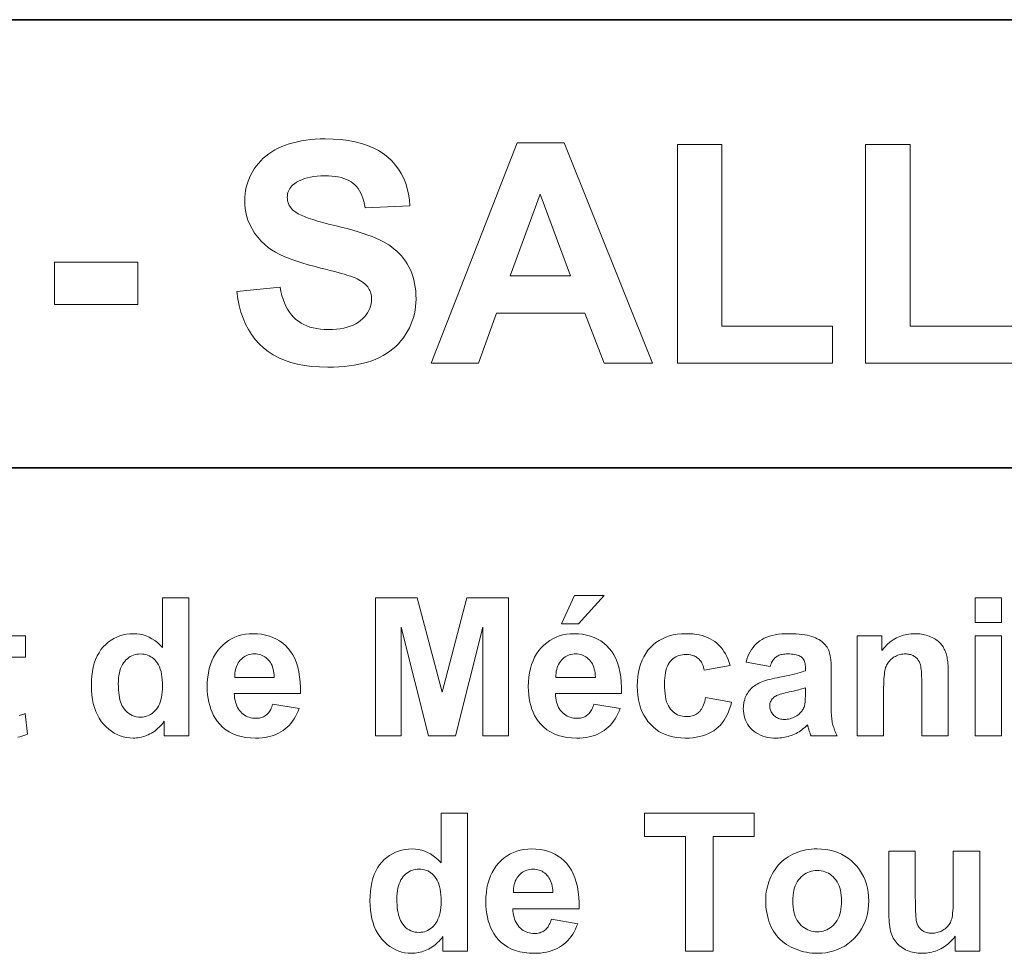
# Model space of a CAD drawing. Extents: x 10 to 410, y 10 to 287.
# Tile 10 of 20: x 317 to 335, y 28 to 45. Entities that reach past the tile are written whole.
import ezdxf

# ---------------------------------------------------------------- set-up
doc = ezdxf.new("R2010")
doc.units = 0

msp = doc.modelspace()

# ---------------------------------------------------------------- linework, layer by layer
at = {"color": 7, "lineweight": 35}
for p, q in [((269.909, 44.578), (410.225, 44.578)), ((269.483, 36.452), (410.225, 36.452))]:
    msp.add_line(p, q, dxfattribs=at)
at = {"color": 7, "lineweight": 13}
for points in [[(321.11, 39.65), (321.895, 39.726), (321.911, 39.649), (321.93, 39.576), (321.951, 39.508), (321.976, 39.443), (322.003, 39.383), (322.033, 39.327), (322.066, 39.275), (322.102, 39.227), (322.141, 39.184), (322.183, 39.145), (322.228, 39.11), (322.276, 39.078), (322.327, 39.05), (322.381, 39.026), (322.438, 39.006), (322.498, 38.989), (322.561, 38.976), (322.627, 38.967), (322.696, 38.961), (322.769, 38.959), (322.845, 38.961), (322.917, 38.966), (322.985, 38.974), (323.05, 38.986), (323.111, 39.001), (323.167, 39.019), (323.221, 39.04), (323.27, 39.065), (323.315, 39.093), (323.357, 39.124), (323.394, 39.158), (323.428, 39.193), (323.457, 39.228), (323.483, 39.265), (323.505, 39.303), (323.523, 39.343), (323.537, 39.383), (323.546, 39.424), (323.552, 39.467), (323.554, 39.51), (323.553, 39.538), (323.551, 39.566), (323.547, 39.592), (323.541, 39.617), (323.534, 39.642), (323.524, 39.665), (323.514, 39.688), (323.501, 39.71), (323.487, 39.732), (323.471, 39.752), (323.453, 39.772), (323.433, 39.791), (323.41, 39.809), (323.385, 39.827), (323.357, 39.845), (323.327, 39.862), (323.294, 39.879), (323.259, 39.895), (323.221, 39.91), (323.181, 39.925), (323.149, 39.936), (323.109, 39.948), (323.063, 39.962), (323.009, 39.977), (322.948, 39.993), (322.88, 40.012), (322.804, 40.031), (322.721, 40.053), (322.631, 40.075), (322.534, 40.1), (322.408, 40.133), (322.29, 40.167), (322.179, 40.203), (322.076, 40.24), (321.981, 40.279), (321.894, 40.32), (321.815, 40.361), (321.743, 40.405), (321.679, 40.449), (321.623, 40.495), (321.553, 40.563), (321.49, 40.633), (321.435, 40.707), (321.387, 40.783), (321.346, 40.862), (321.313, 40.944), (321.287, 41.029), (321.269, 41.116), (321.258, 41.207), (321.254, 41.3), (321.256, 41.361), (321.261, 41.421), (321.27, 41.48), (321.282, 41.539), (321.298, 41.596), (321.317, 41.653), (321.339, 41.709), (321.365, 41.764), (321.395, 41.818), (321.427, 41.872), (321.464, 41.924), (321.503, 41.973), (321.545, 42.02), (321.591, 42.065), (321.639, 42.106), (321.69, 42.146), (321.745, 42.182), (321.802, 42.216), (321.863, 42.248), (321.927, 42.277), (321.993, 42.304), (322.063, 42.327), (322.135, 42.348), (322.209, 42.366), (322.287, 42.382), (322.367, 42.394), (322.449, 42.404), (322.535, 42.411), (322.623, 42.415), (322.714, 42.416), (322.861, 42.413), (323, 42.403), (323.132, 42.387), (323.257, 42.363), (323.374, 42.334), (323.484, 42.297), (323.586, 42.255), (323.681, 42.205), (323.768, 42.149), (323.848, 42.086), (323.92, 42.018), (323.985, 41.945), (324.043, 41.868), (324.094, 41.787), (324.138, 41.701), (324.174, 41.61), (324.203, 41.516), (324.225, 41.416), (324.24, 41.313), (324.247, 41.205), (323.44, 41.169), (323.428, 41.229), (323.414, 41.286), (323.398, 41.339), (323.379, 41.388), (323.358, 41.434), (323.335, 41.477), (323.309, 41.516), (323.281, 41.552), (323.25, 41.584), (323.217, 41.613), (323.182, 41.638), (323.142, 41.661), (323.1, 41.682), (323.054, 41.699), (323.004, 41.714), (322.951, 41.726), (322.895, 41.736), (322.835, 41.742), (322.772, 41.746), (322.706, 41.748), (322.637, 41.746), (322.571, 41.742), (322.508, 41.735), (322.449, 41.725), (322.392, 41.712), (322.338, 41.696), (322.288, 41.677), (322.24, 41.655), (322.196, 41.631), (322.155, 41.603), (322.13, 41.584), (322.108, 41.564), (322.089, 41.542), (322.073, 41.519), (322.058, 41.495), (322.047, 41.469), (322.038, 41.443), (322.031, 41.415), (322.028, 41.385), (322.026, 41.355), (322.028, 41.327), (322.031, 41.3), (322.037, 41.273), (322.046, 41.248), (322.056, 41.223), (322.07, 41.199), (322.085, 41.176), (322.103, 41.154), (322.124, 41.133), (322.146, 41.112), (322.181, 41.086), (322.225, 41.06), (322.277, 41.034), (322.339, 41.008), (322.408, 40.981), (322.487, 40.954), (322.574, 40.927), (322.67, 40.9), (322.775, 40.872), (322.889, 40.845), (323.003, 40.817), (323.112, 40.789), (323.215, 40.76), (323.311, 40.732), (323.401, 40.703), (323.485, 40.674), (323.563, 40.645), (323.635, 40.616), (323.701, 40.586), (323.76, 40.557), (323.816, 40.526), (323.868, 40.493), (323.919, 40.458), (323.967, 40.42), (324.012, 40.381), (324.055, 40.339), (324.096, 40.295), (324.134, 40.249), (324.169, 40.201), (324.202, 40.15), (324.233, 40.098), (324.26, 40.042), (324.284, 39.985), (324.305, 39.925), (324.322, 39.862), (324.336, 39.797), (324.348, 39.73), (324.356, 39.66), (324.36, 39.588), (324.362, 39.513), (324.36, 39.445), (324.354, 39.377), (324.345, 39.311), (324.331, 39.245), (324.314, 39.18), (324.293, 39.116), (324.268, 39.053), (324.24, 38.991), (324.207, 38.93), (324.171, 38.869), (324.131, 38.811), (324.088, 38.755), (324.042, 38.703), (323.993, 38.654), (323.94, 38.608), (323.885, 38.565), (323.826, 38.525), (323.764, 38.488), (323.699, 38.454), (323.631, 38.423), (323.559, 38.395), (323.484, 38.371), (323.406, 38.349), (323.324, 38.33), (323.239, 38.314), (323.15, 38.301), (323.058, 38.29), (322.962, 38.283), (322.863, 38.279), (322.76, 38.277), (322.612, 38.281), (322.471, 38.291), (322.337, 38.309), (322.21, 38.333), (322.09, 38.365), (321.977, 38.403), (321.871, 38.449), (321.772, 38.502), (321.68, 38.561), (321.595, 38.628), (321.517, 38.701), (321.446, 38.781), (321.381, 38.867), (321.322, 38.96), (321.271, 39.059), (321.225, 39.164), (321.187, 39.276), (321.154, 39.394), (321.129, 39.519)], [(328.648, 38.348), (327.77, 38.348), (327.421, 39.257), (325.822, 39.257), (325.492, 38.348), (324.635, 38.348), (326.193, 42.348), (327.047, 42.348)], [(329.099, 38.348), (329.099, 42.315), (329.906, 42.315), (329.906, 39.022), (331.914, 39.022), (331.914, 38.348)], [(332.512, 38.348), (332.512, 42.315), (333.32, 42.315), (333.32, 39.022), (335.328, 39.022), (335.328, 38.348)], [(327.161, 39.931), (326.61, 41.415), (326.07, 39.931)], [(317.808, 39.415), (317.808, 40.182), (319.314, 40.182), (319.314, 39.415)], [(327.001, 33.626), (327.236, 34.136), (327.773, 34.136), (327.304, 33.626)], [(320.242, 31.593), (319.797, 31.593), (319.797, 31.859), (319.775, 31.829), (319.751, 31.801), (319.727, 31.773), (319.702, 31.748), (319.676, 31.724), (319.65, 31.702), (319.623, 31.681), (319.594, 31.662), (319.565, 31.644), (319.536, 31.628), (319.505, 31.614), (319.475, 31.601), (319.445, 31.59), (319.414, 31.58), (319.384, 31.571), (319.354, 31.565), (319.323, 31.559), (319.292, 31.556), (319.262, 31.553), (319.231, 31.552), (319.17, 31.555), (319.11, 31.563), (319.052, 31.575), (318.996, 31.593), (318.941, 31.615), (318.889, 31.643), (318.838, 31.676), (318.789, 31.713), (318.742, 31.756), (318.697, 31.804), (318.654, 31.856), (318.616, 31.913), (318.583, 31.973), (318.554, 32.037), (318.53, 32.105), (318.51, 32.177), (318.494, 32.254), (318.483, 32.334), (318.476, 32.418), (318.474, 32.506), (318.476, 32.596), (318.483, 32.681), (318.493, 32.762), (318.509, 32.839), (318.528, 32.911), (318.552, 32.979), (318.58, 33.042), (318.613, 33.101), (318.649, 33.156), (318.691, 33.206), (318.735, 33.251), (318.782, 33.292), (318.831, 33.328), (318.882, 33.359), (318.936, 33.385), (318.992, 33.407), (319.05, 33.424), (319.11, 33.436), (319.173, 33.443), (319.238, 33.445), (319.298, 33.443), (319.356, 33.435), (319.413, 33.423), (319.468, 33.405), (319.521, 33.382), (319.573, 33.355), (319.623, 33.322), (319.671, 33.284), (319.718, 33.241), (319.763, 33.193), (319.763, 34.093), (320.242, 34.093)], [(323.624, 31.593), (323.624, 34.093), (324.38, 34.093), (324.833, 32.388), (325.282, 34.093), (326.039, 34.093), (326.039, 31.593), (325.57, 31.593), (325.57, 33.561), (325.074, 31.593), (324.588, 31.593), (324.093, 33.561), (324.093, 31.593)], [(334.497, 33.65), (334.497, 34.093), (334.976, 34.093), (334.976, 33.65)], [(321.764, 32.17), (322.241, 32.09), (322.222, 32.038), (322.2, 31.99), (322.176, 31.943), (322.15, 31.9), (322.122, 31.858), (322.092, 31.82), (322.06, 31.783), (322.026, 31.75), (321.989, 31.718), (321.95, 31.69), (321.91, 31.664), (321.867, 31.64), (321.822, 31.62), (321.775, 31.602), (321.727, 31.587), (321.676, 31.574), (321.623, 31.565), (321.569, 31.558), (321.512, 31.554), (321.453, 31.552), (321.361, 31.556), (321.274, 31.565), (321.192, 31.58), (321.115, 31.602), (321.042, 31.63), (320.975, 31.664), (320.912, 31.704), (320.855, 31.75), (320.802, 31.803), (320.754, 31.861), (320.72, 31.912), (320.69, 31.965), (320.663, 32.021), (320.639, 32.08), (320.62, 32.141), (320.604, 32.205), (320.591, 32.271), (320.582, 32.34), (320.577, 32.411), (320.575, 32.485), (320.577, 32.573), (320.584, 32.658), (320.596, 32.738), (320.613, 32.814), (320.634, 32.887), (320.66, 32.955), (320.69, 33.02), (320.726, 33.081), (320.766, 33.138), (320.81, 33.19), (320.859, 33.239), (320.909, 33.282), (320.963, 33.32), (321.018, 33.354), (321.077, 33.382), (321.138, 33.405), (321.201, 33.422), (321.267, 33.435), (321.335, 33.443), (321.405, 33.445), (321.485, 33.443), (321.56, 33.435), (321.633, 33.421), (321.702, 33.403), (321.767, 33.379), (321.829, 33.349), (321.888, 33.315), (321.943, 33.275), (321.995, 33.229), (322.043, 33.179), (322.088, 33.122), (322.127, 33.06), (322.161, 32.993), (322.191, 32.92), (322.216, 32.841), (322.236, 32.756), (322.251, 32.666), (322.261, 32.57), (322.266, 32.468), (322.267, 32.361), (321.066, 32.361), (321.068, 32.319), (321.072, 32.279), (321.079, 32.241), (321.087, 32.205), (321.098, 32.171), (321.11, 32.139), (321.125, 32.109), (321.142, 32.08), (321.161, 32.054), (321.182, 32.029), (321.205, 32.007), (321.229, 31.986), (321.253, 31.969), (321.279, 31.953), (321.307, 31.94), (321.335, 31.93), (321.364, 31.921), (321.394, 31.915), (321.426, 31.912), (321.458, 31.911), (321.48, 31.911), (321.502, 31.913), (321.523, 31.916), (321.543, 31.92), (321.562, 31.926), (321.58, 31.933), (321.598, 31.941), (321.615, 31.95), (321.632, 31.96), (321.648, 31.972), (321.663, 31.985), (321.677, 32), (321.69, 32.016), (321.703, 32.033), (321.715, 32.052), (321.726, 32.073), (321.737, 32.095), (321.746, 32.118), (321.755, 32.143)], [(327.586, 32.17), (328.063, 32.09), (328.044, 32.038), (328.022, 31.99), (327.998, 31.943), (327.972, 31.9), (327.944, 31.858), (327.914, 31.82), (327.882, 31.783), (327.847, 31.75), (327.811, 31.718), (327.772, 31.69), (327.732, 31.664), (327.689, 31.64), (327.644, 31.62), (327.597, 31.602), (327.549, 31.587), (327.498, 31.574), (327.445, 31.565), (327.391, 31.558), (327.334, 31.554), (327.275, 31.552), (327.183, 31.556), (327.096, 31.565), (327.014, 31.58), (326.937, 31.602), (326.864, 31.63), (326.797, 31.664), (326.734, 31.704), (326.677, 31.75), (326.624, 31.803), (326.576, 31.861), (326.542, 31.912), (326.512, 31.965), (326.485, 32.021), (326.461, 32.08), (326.442, 32.141), (326.426, 32.205), (326.413, 32.271), (326.404, 32.34), (326.399, 32.411), (326.397, 32.485), (326.399, 32.573), (326.406, 32.658), (326.418, 32.738), (326.435, 32.814), (326.456, 32.887), (326.482, 32.955), (326.512, 33.02), (326.548, 33.081), (326.588, 33.138), (326.632, 33.19), (326.681, 33.239), (326.731, 33.282), (326.785, 33.32), (326.84, 33.354), (326.899, 33.382), (326.959, 33.405), (327.023, 33.422), (327.088, 33.435), (327.157, 33.443), (327.227, 33.445), (327.307, 33.443), (327.382, 33.435), (327.455, 33.421), (327.523, 33.403), (327.589, 33.379), (327.651, 33.349), (327.71, 33.315), (327.765, 33.275), (327.817, 33.229), (327.865, 33.179), (327.909, 33.122), (327.949, 33.06), (327.983, 32.993), (328.013, 32.92), (328.038, 32.841), (328.058, 32.756), (328.073, 32.666), (328.083, 32.57), (328.088, 32.468), (328.089, 32.361), (326.888, 32.361), (326.89, 32.319), (326.894, 32.279), (326.901, 32.241), (326.909, 32.205), (326.92, 32.171), (326.932, 32.139), (326.947, 32.109), (326.964, 32.08), (326.983, 32.054), (327.004, 32.029), (327.027, 32.007), (327.051, 31.986), (327.075, 31.969), (327.101, 31.953), (327.129, 31.94), (327.157, 31.93), (327.186, 31.921), (327.216, 31.915), (327.248, 31.912), (327.28, 31.911), (327.302, 31.911), (327.324, 31.913), (327.345, 31.916), (327.365, 31.92), (327.384, 31.926), (327.402, 31.933), (327.42, 31.941), (327.437, 31.95), (327.454, 31.96), (327.47, 31.972), (327.485, 31.985), (327.499, 32), (327.512, 32.016), (327.525, 32.033), (327.537, 32.052), (327.548, 32.073), (327.559, 32.095), (327.568, 32.118), (327.577, 32.143)], [(330.058, 32.869), (329.586, 32.784), (329.581, 32.811), (329.574, 32.838), (329.566, 32.862), (329.557, 32.886), (329.547, 32.908), (329.535, 32.928), (329.523, 32.948), (329.509, 32.965), (329.494, 32.982), (329.478, 32.997), (329.46, 33.01), (329.442, 33.023), (329.422, 33.033), (329.402, 33.043), (329.381, 33.051), (329.358, 33.057), (329.335, 33.062), (329.31, 33.066), (329.285, 33.068), (329.258, 33.069), (329.223, 33.067), (329.19, 33.064), (329.158, 33.057), (329.127, 33.049), (329.098, 33.038), (329.07, 33.024), (329.043, 33.008), (329.018, 32.989), (328.995, 32.968), (328.973, 32.945), (328.953, 32.918), (328.934, 32.889), (328.918, 32.856), (328.905, 32.819), (328.893, 32.78), (328.883, 32.737), (328.876, 32.69), (328.87, 32.641), (328.867, 32.588), (328.866, 32.531), (328.867, 32.469), (328.871, 32.41), (328.876, 32.355), (328.884, 32.304), (328.893, 32.256), (328.905, 32.213), (328.919, 32.173), (328.936, 32.137), (328.954, 32.105), (328.975, 32.076), (328.997, 32.051), (329.021, 32.028), (329.046, 32.008), (329.073, 31.991), (329.101, 31.976), (329.131, 31.964), (329.162, 31.955), (329.195, 31.948), (329.23, 31.944), (329.265, 31.943), (329.292, 31.944), (329.318, 31.946), (329.343, 31.95), (329.367, 31.955), (329.389, 31.962), (329.411, 31.971), (329.432, 31.981), (329.452, 31.993), (329.471, 32.006), (329.489, 32.021), (329.506, 32.037), (329.521, 32.056), (329.536, 32.077), (329.55, 32.101), (329.563, 32.126), (329.575, 32.154), (329.585, 32.184), (329.595, 32.216), (329.604, 32.251), (329.611, 32.287), (330.082, 32.207), (330.066, 32.144), (330.047, 32.084), (330.026, 32.027), (330.002, 31.973), (329.975, 31.923), (329.946, 31.876), (329.913, 31.831), (329.879, 31.79), (329.841, 31.753), (329.801, 31.718), (329.758, 31.686), (329.712, 31.658), (329.663, 31.634), (329.612, 31.612), (329.557, 31.594), (329.5, 31.579), (329.44, 31.567), (329.377, 31.559), (329.312, 31.554), (329.243, 31.552), (329.165, 31.555), (329.091, 31.563), (329.019, 31.575), (328.951, 31.593), (328.886, 31.615), (328.824, 31.643), (328.766, 31.675), (328.711, 31.713), (328.658, 31.756), (328.61, 31.803), (328.565, 31.855), (328.525, 31.911), (328.489, 31.971), (328.458, 32.035), (328.432, 32.102), (328.411, 32.173), (328.395, 32.249), (328.383, 32.328), (328.376, 32.41), (328.373, 32.497), (328.376, 32.585), (328.383, 32.669), (328.395, 32.748), (328.411, 32.824), (328.433, 32.896), (328.459, 32.964), (328.49, 33.028), (328.525, 33.088), (328.565, 33.144), (328.61, 33.196), (328.66, 33.243), (328.712, 33.285), (328.768, 33.323), (328.827, 33.355), (328.889, 33.383), (328.955, 33.405), (329.024, 33.423), (329.097, 33.435), (329.172, 33.443), (329.252, 33.445), (329.316, 33.444), (329.379, 33.44), (329.438, 33.433), (329.495, 33.423), (329.549, 33.41), (329.6, 33.394), (329.648, 33.376), (329.694, 33.354), (329.737, 33.33), (329.778, 33.303), (329.816, 33.273), (329.851, 33.24), (329.885, 33.204), (329.916, 33.165), (329.945, 33.123), (329.972, 33.078), (329.997, 33.031), (330.02, 32.98), (330.04, 32.926)], [(330.78, 32.852), (330.345, 32.93), (330.36, 32.982), (330.378, 33.03), (330.398, 33.076), (330.42, 33.119), (330.445, 33.159), (330.471, 33.196), (330.499, 33.231), (330.53, 33.263), (330.562, 33.293), (330.597, 33.319), (330.635, 33.343), (330.676, 33.365), (330.72, 33.384), (330.768, 33.4), (330.82, 33.414), (330.875, 33.425), (330.933, 33.434), (330.995, 33.44), (331.06, 33.444), (331.129, 33.445), (331.192, 33.445), (331.251, 33.442), (331.307, 33.439), (331.359, 33.433), (331.409, 33.426), (331.455, 33.418), (331.498, 33.408), (331.537, 33.397), (331.574, 33.384), (331.607, 33.37), (331.637, 33.354), (331.666, 33.338), (331.692, 33.32), (331.717, 33.302), (331.74, 33.283), (331.761, 33.264), (331.781, 33.243), (331.798, 33.222), (331.814, 33.2), (331.828, 33.177), (331.84, 33.151), (331.851, 33.122), (331.86, 33.089), (331.868, 33.052), (331.875, 33.011), (331.881, 32.966), (331.886, 32.918), (331.889, 32.865), (331.891, 32.808), (331.891, 32.748), (331.886, 32.189), (331.887, 32.142), (331.887, 32.098), (331.888, 32.057), (331.89, 32.018), (331.892, 31.981), (331.895, 31.947), (331.898, 31.916), (331.901, 31.887), (331.905, 31.86), (331.909, 31.836), (331.914, 31.814), (331.92, 31.79), (331.927, 31.767), (331.934, 31.743), (331.942, 31.719), (331.951, 31.695), (331.961, 31.67), (331.972, 31.645), (331.983, 31.619), (331.995, 31.593), (331.521, 31.593), (331.518, 31.603), (331.514, 31.614), (331.509, 31.626), (331.505, 31.639), (331.501, 31.653), (331.496, 31.667), (331.491, 31.683), (331.486, 31.699), (331.481, 31.717), (331.475, 31.735), (331.473, 31.743), (331.471, 31.751), (331.469, 31.758), (331.467, 31.764), (331.465, 31.77), (331.464, 31.776), (331.462, 31.78), (331.461, 31.785), (331.459, 31.788), (331.458, 31.791), (331.434, 31.768), (331.409, 31.746), (331.383, 31.725), (331.357, 31.705), (331.331, 31.687), (331.305, 31.669), (331.278, 31.653), (331.251, 31.638), (331.223, 31.625), (331.196, 31.612), (331.168, 31.601), (331.139, 31.591), (331.11, 31.582), (331.081, 31.574), (331.051, 31.567), (331.021, 31.562), (330.991, 31.558), (330.96, 31.555), (330.929, 31.553), (330.897, 31.552), (330.843, 31.554), (330.79, 31.559), (330.74, 31.566), (330.693, 31.577), (330.647, 31.59), (330.604, 31.607), (330.564, 31.627), (330.526, 31.65), (330.49, 31.675), (330.456, 31.704), (330.426, 31.735), (330.398, 31.768), (330.374, 31.803), (330.353, 31.839), (330.336, 31.876), (330.321, 31.915), (330.31, 31.956), (330.302, 31.998), (330.297, 32.042), (330.295, 32.088), (330.296, 32.118), (330.298, 32.148), (330.302, 32.177), (330.307, 32.205), (330.314, 32.233), (330.322, 32.26), (330.331, 32.287), (330.342, 32.312), (330.355, 32.337), (330.369, 32.362), (330.384, 32.385), (330.4, 32.407), (330.418, 32.429), (330.437, 32.449), (330.457, 32.468), (330.478, 32.486), (330.5, 32.502), (330.524, 32.518), (330.548, 32.532), (330.574, 32.546), (330.602, 32.558), (330.632, 32.571), (330.664, 32.583), (330.699, 32.594), (330.735, 32.606), (330.775, 32.617), (330.816, 32.627), (330.86, 32.638), (330.907, 32.648), (330.955, 32.658), (331.02, 32.67), (331.081, 32.682), (331.138, 32.695), (331.191, 32.707), (331.24, 32.718), (331.284, 32.73), (331.324, 32.742), (331.361, 32.753), (331.393, 32.764), (331.421, 32.775), (331.421, 32.823), (331.42, 32.85), (331.418, 32.875), (331.415, 32.899), (331.41, 32.921), (331.404, 32.941), (331.396, 32.96), (331.387, 32.977), (331.377, 32.993), (331.366, 33.007), (331.353, 33.02), (331.338, 33.031), (331.32, 33.041), (331.301, 33.05), (331.279, 33.058), (331.254, 33.064), (331.227, 33.069), (331.198, 33.073), (331.166, 33.076), (331.132, 33.078), (331.095, 33.079), (331.07, 33.078), (331.046, 33.077), (331.023, 33.074), (331.002, 33.071), (330.981, 33.066), (330.962, 33.061), (330.944, 33.054), (330.926, 33.047), (330.91, 33.038), (330.896, 33.028), (330.882, 33.018), (330.868, 33.005), (330.855, 32.991), (330.843, 32.976), (330.831, 32.959), (330.819, 32.941), (330.809, 32.921), (330.798, 32.899), (330.789, 32.876)], [(334.011, 31.593), (333.532, 31.593), (333.532, 32.518), (333.532, 32.574), (333.531, 32.627), (333.529, 32.675), (333.527, 32.719), (333.524, 32.759), (333.521, 32.795), (333.517, 32.827), (333.512, 32.854), (333.507, 32.878), (333.501, 32.897), (333.495, 32.914), (333.487, 32.93), (333.479, 32.945), (333.471, 32.96), (333.461, 32.974), (333.451, 32.987), (333.44, 32.999), (333.428, 33.01), (333.415, 33.021), (333.402, 33.031), (333.387, 33.04), (333.373, 33.048), (333.358, 33.055), (333.342, 33.062), (333.325, 33.067), (333.309, 33.071), (333.291, 33.074), (333.273, 33.077), (333.254, 33.078), (333.235, 33.079), (333.211, 33.078), (333.186, 33.076), (333.163, 33.073), (333.14, 33.068), (333.117, 33.062), (333.095, 33.054), (333.074, 33.045), (333.052, 33.035), (333.032, 33.023), (333.012, 33.011), (332.993, 32.996), (332.975, 32.981), (332.958, 32.966), (332.943, 32.949), (332.929, 32.931), (332.916, 32.913), (332.904, 32.893), (332.893, 32.873), (332.884, 32.852), (332.876, 32.83), (332.869, 32.805), (332.863, 32.777), (332.858, 32.745), (332.853, 32.709), (332.849, 32.669), (332.845, 32.626), (332.843, 32.579), (332.841, 32.527), (332.84, 32.472), (332.84, 32.414), (332.84, 31.593), (332.36, 31.593), (332.36, 33.404), (332.806, 33.404), (332.806, 33.138), (332.854, 33.197), (332.905, 33.249), (332.959, 33.295), (333.015, 33.335), (333.073, 33.369), (333.134, 33.396), (333.198, 33.418), (333.263, 33.433), (333.332, 33.442), (333.402, 33.445), (333.434, 33.445), (333.465, 33.443), (333.495, 33.44), (333.525, 33.436), (333.554, 33.431), (333.583, 33.425), (333.611, 33.417), (333.639, 33.409), (333.666, 33.399), (333.692, 33.388), (333.718, 33.377), (333.742, 33.364), (333.765, 33.351), (333.787, 33.338), (333.808, 33.323), (333.827, 33.308), (333.845, 33.293), (333.861, 33.277), (333.877, 33.26), (333.891, 33.242), (333.904, 33.224), (333.916, 33.206), (333.928, 33.187), (333.938, 33.168), (333.948, 33.148), (333.957, 33.127), (333.965, 33.107), (333.973, 33.085), (333.979, 33.063), (333.985, 33.041), (333.99, 33.018), (333.994, 32.992), (333.998, 32.965), (334.002, 32.936), (334.005, 32.904), (334.007, 32.871), (334.009, 32.836), (334.01, 32.799), (334.011, 32.76), (334.011, 32.719)], [(334.497, 31.593), (334.497, 33.404), (334.976, 33.404), (334.976, 31.593)], [(318.963, 32.538), (318.964, 32.482), (318.967, 32.429), (318.971, 32.379), (318.976, 32.332), (318.983, 32.288), (318.992, 32.248), (319.003, 32.211), (319.015, 32.177), (319.028, 32.146), (319.044, 32.119), (319.068, 32.083), (319.094, 32.051), (319.121, 32.023), (319.151, 31.999), (319.183, 31.978), (319.216, 31.961), (319.251, 31.948), (319.288, 31.939), (319.327, 31.933), (319.368, 31.931), (319.4, 31.932), (319.432, 31.937), (319.462, 31.944), (319.492, 31.954), (319.521, 31.966), (319.548, 31.982), (319.575, 32), (319.601, 32.021), (319.625, 32.045), (319.649, 32.072), (319.671, 32.101), (319.691, 32.134), (319.708, 32.169), (319.723, 32.207), (319.736, 32.247), (319.746, 32.291), (319.754, 32.337), (319.76, 32.386), (319.764, 32.438), (319.765, 32.492), (319.764, 32.553), (319.76, 32.61), (319.755, 32.664), (319.747, 32.714), (319.737, 32.76), (319.724, 32.804), (319.71, 32.843), (319.693, 32.88), (319.674, 32.912), (319.652, 32.941), (319.629, 32.968), (319.605, 32.991), (319.579, 33.011), (319.552, 33.029), (319.524, 33.044), (319.495, 33.057), (319.464, 33.066), (319.432, 33.073), (319.399, 33.077), (319.364, 33.079), (319.331, 33.077), (319.298, 33.073), (319.267, 33.067), (319.237, 33.057), (319.208, 33.045), (319.18, 33.03), (319.153, 33.012), (319.127, 32.992), (319.102, 32.969), (319.079, 32.943), (319.057, 32.915), (319.037, 32.884), (319.02, 32.85), (319.005, 32.813), (318.992, 32.774), (318.982, 32.732), (318.974, 32.688), (318.968, 32.641), (318.965, 32.591)], [(321.791, 32.654), (321.789, 32.695), (321.785, 32.733), (321.779, 32.77), (321.771, 32.805), (321.761, 32.837), (321.75, 32.868), (321.736, 32.897), (321.72, 32.923), (321.703, 32.948), (321.683, 32.97), (321.663, 32.991), (321.641, 33.009), (321.618, 33.026), (321.594, 33.04), (321.57, 33.052), (321.545, 33.061), (321.518, 33.069), (321.491, 33.074), (321.463, 33.078), (321.434, 33.079), (321.404, 33.078), (321.374, 33.074), (321.345, 33.068), (321.318, 33.06), (321.291, 33.05), (321.266, 33.038), (321.242, 33.023), (321.218, 33.006), (321.196, 32.986), (321.175, 32.964), (321.156, 32.941), (321.138, 32.916), (321.123, 32.889), (321.11, 32.86), (321.099, 32.83), (321.09, 32.798), (321.083, 32.764), (321.078, 32.729), (321.075, 32.693), (321.075, 32.654)], [(327.613, 32.654), (327.611, 32.695), (327.607, 32.733), (327.601, 32.77), (327.593, 32.805), (327.583, 32.837), (327.572, 32.868), (327.558, 32.897), (327.542, 32.923), (327.525, 32.948), (327.505, 32.97), (327.484, 32.991), (327.463, 33.009), (327.44, 33.026), (327.416, 33.04), (327.392, 33.052), (327.367, 33.061), (327.34, 33.069), (327.313, 33.074), (327.285, 33.078), (327.256, 33.079), (327.226, 33.078), (327.196, 33.074), (327.167, 33.068), (327.14, 33.06), (327.113, 33.05), (327.088, 33.038), (327.064, 33.023), (327.04, 33.006), (327.018, 32.986), (326.997, 32.964), (326.978, 32.941), (326.96, 32.916), (326.945, 32.889), (326.932, 32.86), (326.921, 32.83), (326.912, 32.798), (326.905, 32.764), (326.9, 32.729), (326.897, 32.693), (326.897, 32.654)], [(331.421, 32.463), (331.401, 32.457), (331.38, 32.45), (331.356, 32.444), (331.33, 32.437), (331.302, 32.429), (331.272, 32.422), (331.239, 32.414), (331.205, 32.406), (331.168, 32.398), (331.129, 32.39), (331.091, 32.381), (331.055, 32.373), (331.022, 32.364), (330.992, 32.356), (330.964, 32.348), (330.939, 32.339), (330.918, 32.331), (330.898, 32.323), (330.882, 32.314), (330.868, 32.306), (330.85, 32.293), (330.835, 32.278), (330.82, 32.263), (330.808, 32.247), (330.798, 32.231), (330.789, 32.214), (330.783, 32.196), (330.778, 32.177), (330.775, 32.158), (330.774, 32.137), (330.775, 32.118), (330.777, 32.098), (330.781, 32.079), (330.786, 32.061), (330.793, 32.044), (330.801, 32.026), (330.811, 32.01), (330.823, 31.994), (330.835, 31.978), (330.85, 31.963), (330.865, 31.95), (330.881, 31.937), (330.898, 31.926), (330.916, 31.917), (330.935, 31.908), (330.954, 31.902), (330.975, 31.897), (330.996, 31.893), (331.018, 31.891), (331.041, 31.89), (331.066, 31.891), (331.092, 31.894), (331.117, 31.898), (331.142, 31.904), (331.167, 31.911), (331.192, 31.921), (331.216, 31.932), (331.24, 31.945), (331.264, 31.959), (331.288, 31.975), (331.305, 31.989), (331.32, 32.002), (331.335, 32.017), (331.348, 32.032), (331.36, 32.047), (331.371, 32.064), (331.38, 32.08), (331.389, 32.098), (331.396, 32.116), (331.402, 32.134), (331.406, 32.147), (331.409, 32.163), (331.412, 32.181), (331.414, 32.201), (331.416, 32.223), (331.418, 32.248), (331.419, 32.274), (331.42, 32.303), (331.421, 32.334), (331.421, 32.368)], [(325.294, 27.692), (324.849, 27.692), (324.849, 27.958), (324.826, 27.927), (324.803, 27.899), (324.778, 27.872), (324.753, 27.846), (324.728, 27.822), (324.701, 27.8), (324.674, 27.779), (324.646, 27.76), (324.617, 27.743), (324.587, 27.727), (324.557, 27.712), (324.526, 27.699), (324.496, 27.688), (324.466, 27.678), (324.435, 27.67), (324.405, 27.663), (324.374, 27.658), (324.344, 27.654), (324.313, 27.651), (324.282, 27.651), (324.221, 27.653), (324.161, 27.661), (324.103, 27.673), (324.047, 27.691), (323.993, 27.714), (323.94, 27.741), (323.889, 27.774), (323.84, 27.812), (323.793, 27.854), (323.748, 27.902), (323.705, 27.955), (323.668, 28.011), (323.634, 28.071), (323.605, 28.135), (323.581, 28.203), (323.561, 28.276), (323.545, 28.352), (323.534, 28.432), (323.527, 28.516), (323.525, 28.604), (323.527, 28.694), (323.534, 28.779), (323.545, 28.86), (323.56, 28.937), (323.579, 29.009), (323.603, 29.077), (323.631, 29.14), (323.664, 29.199), (323.701, 29.254), (323.742, 29.304), (323.786, 29.35), (323.833, 29.39), (323.882, 29.426), (323.933, 29.457), (323.987, 29.484), (324.043, 29.505), (324.101, 29.522), (324.161, 29.534), (324.224, 29.541), (324.289, 29.544), (324.349, 29.541), (324.407, 29.534), (324.464, 29.521), (324.519, 29.503), (324.572, 29.481), (324.624, 29.453), (324.674, 29.42), (324.722, 29.382), (324.769, 29.339), (324.814, 29.291), (324.814, 30.192), (325.294, 30.192)], [(329.245, 27.692), (329.245, 29.769), (328.503, 29.769), (328.503, 30.192), (330.49, 30.192), (330.49, 29.769), (329.75, 29.769), (329.75, 27.692)], [(326.815, 28.268), (327.292, 28.188), (327.273, 28.137), (327.251, 28.088), (327.227, 28.042), (327.202, 27.998), (327.173, 27.957), (327.143, 27.918), (327.111, 27.882), (327.077, 27.848), (327.04, 27.817), (327.001, 27.788), (326.961, 27.762), (326.918, 27.739), (326.873, 27.718), (326.827, 27.7), (326.778, 27.685), (326.727, 27.673), (326.674, 27.663), (326.62, 27.656), (326.563, 27.652), (326.504, 27.651), (326.412, 27.654), (326.325, 27.663), (326.243, 27.678), (326.166, 27.7), (326.093, 27.728), (326.026, 27.762), (325.963, 27.802), (325.906, 27.848), (325.853, 27.901), (325.805, 27.959), (325.771, 28.01), (325.741, 28.063), (325.714, 28.119), (325.691, 28.178), (325.671, 28.239), (325.655, 28.303), (325.642, 28.369), (325.633, 28.438), (325.628, 28.509), (325.626, 28.584), (325.628, 28.672), (325.636, 28.756), (325.647, 28.836), (325.664, 28.912), (325.685, 28.985), (325.711, 29.053), (325.741, 29.118), (325.777, 29.179), (325.817, 29.236), (325.861, 29.289), (325.91, 29.337), (325.961, 29.38), (326.014, 29.419), (326.07, 29.452), (326.128, 29.48), (326.189, 29.503), (326.252, 29.521), (326.318, 29.533), (326.386, 29.541), (326.457, 29.544), (326.536, 29.541), (326.611, 29.533), (326.684, 29.52), (326.753, 29.501), (326.818, 29.477), (326.88, 29.448), (326.939, 29.413), (326.994, 29.373), (327.046, 29.327), (327.094, 29.277), (327.139, 29.221), (327.178, 29.159), (327.213, 29.091), (327.242, 29.018), (327.267, 28.939), (327.287, 28.854), (327.302, 28.764), (327.312, 28.668), (327.317, 28.566), (327.318, 28.459), (326.117, 28.459), (326.119, 28.417), (326.124, 28.378), (326.13, 28.34), (326.138, 28.304), (326.149, 28.27), (326.161, 28.237), (326.176, 28.207), (326.193, 28.179), (326.212, 28.152), (326.233, 28.127), (326.256, 28.105), (326.28, 28.085), (326.305, 28.067), (326.331, 28.051), (326.358, 28.038), (326.386, 28.028), (326.415, 28.019), (326.445, 28.014), (326.477, 28.01), (326.509, 28.009), (326.532, 28.009), (326.553, 28.011), (326.574, 28.014), (326.594, 28.019), (326.613, 28.024), (326.632, 28.031), (326.65, 28.039), (326.667, 28.048), (326.683, 28.059), (326.699, 28.07), (326.714, 28.083), (326.728, 28.098), (326.741, 28.114), (326.754, 28.131), (326.766, 28.15), (326.777, 28.171), (326.788, 28.193), (326.798, 28.216), (326.807, 28.242)], [(330.701, 28.623), (330.702, 28.67), (330.706, 28.718), (330.712, 28.765), (330.72, 28.811), (330.731, 28.858), (330.744, 28.904), (330.759, 28.949), (330.776, 28.995), (330.796, 29.04), (330.819, 29.085), (330.843, 29.129), (330.87, 29.17), (330.898, 29.209), (330.929, 29.247), (330.961, 29.282), (330.995, 29.315), (331.032, 29.346), (331.07, 29.375), (331.11, 29.401), (331.152, 29.426), (331.196, 29.448), (331.241, 29.468), (331.286, 29.486), (331.333, 29.501), (331.381, 29.514), (331.429, 29.525), (331.479, 29.533), (331.53, 29.539), (331.581, 29.542), (331.634, 29.544), (331.715, 29.541), (331.792, 29.533), (331.867, 29.52), (331.939, 29.501), (332.008, 29.477), (332.074, 29.448), (332.137, 29.413), (332.197, 29.373), (332.254, 29.327), (332.308, 29.277), (332.357, 29.222), (332.402, 29.164), (332.441, 29.104), (332.476, 29.041), (332.505, 28.975), (332.528, 28.906), (332.547, 28.834), (332.56, 28.76), (332.568, 28.682), (332.57, 28.602), (332.568, 28.521), (332.56, 28.444), (332.546, 28.368), (332.528, 28.296), (332.504, 28.226), (332.475, 28.16), (332.44, 28.096), (332.4, 28.035), (332.355, 27.976), (332.305, 27.921), (332.251, 27.87), (332.193, 27.824), (332.134, 27.783), (332.071, 27.748), (332.006, 27.718), (331.937, 27.694), (331.867, 27.675), (331.793, 27.662), (331.716, 27.653), (331.637, 27.651), (331.588, 27.652), (331.539, 27.655), (331.49, 27.661), (331.442, 27.669), (331.394, 27.679), (331.347, 27.691), (331.3, 27.706), (331.254, 27.723), (331.208, 27.742), (331.162, 27.763), (331.118, 27.787), (331.076, 27.812), (331.037, 27.84), (330.999, 27.87), (330.964, 27.902), (330.93, 27.936), (330.899, 27.972), (330.87, 28.01), (330.843, 28.051), (330.819, 28.093), (330.796, 28.138), (330.776, 28.184), (330.759, 28.232), (330.744, 28.282), (330.731, 28.334), (330.72, 28.388), (330.712, 28.444), (330.706, 28.502), (330.702, 28.561)], [(334.137, 27.692), (334.137, 27.963), (334.117, 27.934), (334.095, 27.907), (334.072, 27.881), (334.048, 27.857), (334.023, 27.833), (333.996, 27.811), (333.968, 27.79), (333.939, 27.77), (333.909, 27.752), (333.877, 27.734), (333.845, 27.718), (333.812, 27.704), (333.779, 27.692), (333.746, 27.681), (333.712, 27.672), (333.677, 27.664), (333.643, 27.658), (333.608, 27.654), (333.573, 27.652), (333.537, 27.651), (333.501, 27.652), (333.466, 27.654), (333.431, 27.658), (333.397, 27.664), (333.364, 27.671), (333.332, 27.68), (333.3, 27.69), (333.269, 27.702), (333.239, 27.716), (333.21, 27.731), (333.181, 27.748), (333.155, 27.766), (333.13, 27.785), (333.107, 27.805), (333.085, 27.827), (333.065, 27.85), (333.046, 27.875), (333.029, 27.901), (333.014, 27.928), (333, 27.956), (332.988, 27.986), (332.977, 28.018), (332.967, 28.053), (332.958, 28.09), (332.951, 28.129), (332.945, 28.17), (332.941, 28.213), (332.938, 28.259), (332.936, 28.307), (332.935, 28.357), (332.935, 29.503), (333.414, 29.503), (333.414, 28.67), (333.415, 28.597), (333.415, 28.53), (333.417, 28.468), (333.419, 28.412), (333.421, 28.362), (333.424, 28.319), (333.427, 28.281), (333.431, 28.249), (333.436, 28.223), (333.441, 28.202), (333.446, 28.186), (333.453, 28.169), (333.461, 28.154), (333.469, 28.139), (333.478, 28.125), (333.488, 28.112), (333.499, 28.099), (333.511, 28.088), (333.524, 28.076), (333.537, 28.066), (333.551, 28.056), (333.567, 28.048), (333.582, 28.04), (333.599, 28.034), (333.616, 28.028), (333.635, 28.024), (333.653, 28.02), (333.673, 28.018), (333.693, 28.016), (333.714, 28.016), (333.739, 28.016), (333.763, 28.018), (333.786, 28.022), (333.809, 28.026), (333.831, 28.032), (333.853, 28.04), (333.874, 28.049), (333.895, 28.059), (333.915, 28.07), (333.934, 28.083), (333.953, 28.097), (333.971, 28.111), (333.987, 28.126), (334.002, 28.142), (334.016, 28.158), (334.029, 28.176), (334.04, 28.193), (334.051, 28.212), (334.06, 28.231), (334.067, 28.25), (334.074, 28.273), (334.08, 28.302), (334.086, 28.336), (334.09, 28.376), (334.094, 28.422), (334.098, 28.474), (334.1, 28.531), (334.102, 28.595), (334.103, 28.664), (334.103, 28.739), (334.103, 29.503), (334.582, 29.503), (334.582, 27.692)], [(324.015, 28.636), (324.015, 28.58), (324.018, 28.527), (324.022, 28.477), (324.027, 28.43), (324.035, 28.387), (324.043, 28.346), (324.054, 28.309), (324.066, 28.275), (324.08, 28.244), (324.095, 28.217), (324.119, 28.181), (324.145, 28.149), (324.173, 28.121), (324.202, 28.097), (324.234, 28.076), (324.267, 28.059), (324.302, 28.046), (324.339, 28.037), (324.378, 28.031), (324.419, 28.029), (324.451, 28.031), (324.483, 28.035), (324.514, 28.042), (324.543, 28.052), (324.572, 28.064), (324.599, 28.08), (324.626, 28.098), (324.652, 28.119), (324.676, 28.143), (324.7, 28.17), (324.722, 28.2), (324.742, 28.232), (324.759, 28.267), (324.774, 28.305), (324.787, 28.345), (324.798, 28.389), (324.806, 28.435), (324.811, 28.484), (324.815, 28.536), (324.816, 28.59), (324.815, 28.651), (324.812, 28.708), (324.806, 28.762), (324.798, 28.812), (324.788, 28.859), (324.776, 28.902), (324.761, 28.942), (324.744, 28.978), (324.725, 29.01), (324.704, 29.04), (324.68, 29.066), (324.656, 29.089), (324.63, 29.11), (324.603, 29.128), (324.575, 29.143), (324.546, 29.155), (324.515, 29.165), (324.483, 29.171), (324.45, 29.176), (324.415, 29.177), (324.382, 29.176), (324.349, 29.172), (324.318, 29.165), (324.288, 29.155), (324.259, 29.143), (324.231, 29.128), (324.204, 29.111), (324.178, 29.09), (324.153, 29.067), (324.13, 29.041), (324.108, 29.013), (324.088, 28.982), (324.071, 28.948), (324.056, 28.912), (324.043, 28.872), (324.033, 28.831), (324.025, 28.786), (324.019, 28.739), (324.016, 28.689)], [(326.842, 28.752), (326.84, 28.793), (326.836, 28.832), (326.83, 28.868), (326.822, 28.903), (326.813, 28.935), (326.801, 28.966), (326.787, 28.995), (326.772, 29.021), (326.754, 29.046), (326.735, 29.069), (326.714, 29.089), (326.692, 29.108), (326.669, 29.124), (326.646, 29.138), (326.621, 29.15), (326.596, 29.16), (326.57, 29.167), (326.543, 29.173), (326.514, 29.176), (326.486, 29.177), (326.455, 29.176), (326.425, 29.172), (326.396, 29.167), (326.369, 29.159), (326.342, 29.148), (326.317, 29.136), (326.293, 29.121), (326.27, 29.104), (326.247, 29.084), (326.226, 29.063), (326.207, 29.039), (326.19, 29.014), (326.174, 28.987), (326.161, 28.958), (326.15, 28.928), (326.141, 28.896), (326.134, 28.863), (326.129, 28.828), (326.126, 28.791), (326.126, 28.752)], [(331.192, 28.597), (331.194, 28.545), (331.197, 28.494), (331.204, 28.447), (331.213, 28.402), (331.224, 28.359), (331.238, 28.319), (331.255, 28.282), (331.274, 28.247), (331.296, 28.214), (331.32, 28.184), (331.346, 28.157), (331.374, 28.133), (331.402, 28.111), (331.432, 28.093), (331.463, 28.077), (331.495, 28.064), (331.529, 28.054), (331.563, 28.047), (331.599, 28.043), (331.636, 28.041), (331.673, 28.043), (331.708, 28.047), (331.743, 28.054), (331.776, 28.064), (331.808, 28.077), (331.839, 28.093), (331.869, 28.111), (331.897, 28.133), (331.924, 28.157), (331.95, 28.184), (331.974, 28.214), (331.996, 28.247), (332.015, 28.282), (332.032, 28.32), (332.046, 28.36), (332.057, 28.403), (332.066, 28.449), (332.072, 28.497), (332.076, 28.547), (332.077, 28.601), (332.076, 28.653), (332.072, 28.702), (332.066, 28.749), (332.057, 28.794), (332.046, 28.836), (332.032, 28.876), (332.015, 28.913), (331.996, 28.948), (331.974, 28.98), (331.95, 29.01), (331.924, 29.037), (331.897, 29.061), (331.869, 29.083), (331.839, 29.102), (331.808, 29.117), (331.776, 29.13), (331.743, 29.14), (331.708, 29.147), (331.673, 29.152), (331.636, 29.153), (331.599, 29.152), (331.563, 29.147), (331.529, 29.14), (331.495, 29.13), (331.463, 29.117), (331.432, 29.102), (331.402, 29.083), (331.374, 29.061), (331.346, 29.037), (331.32, 29.01), (331.296, 28.98), (331.274, 28.948), (331.255, 28.913), (331.238, 28.875), (331.224, 28.835), (331.213, 28.793), (331.204, 28.747), (331.197, 28.7), (331.194, 28.65)]]:
    msp.add_lwpolyline(points, close=True, dxfattribs=at)
for points in [[(316.951, 33.404), (317.279, 33.404), (317.279, 33.022), (316.951, 33.022)], [(317.166, 31.961), (317.185, 31.966), (317.207, 31.972), (317.229, 31.979), (317.252, 31.987), (317.277, 31.996), (317.318, 31.624), (317.284, 31.611), (317.249, 31.598), (317.214, 31.588), (317.177, 31.578), (317.14, 31.57)]]:
    msp.add_lwpolyline(points, dxfattribs=at)

doc.saveas('drawing.dxf')
